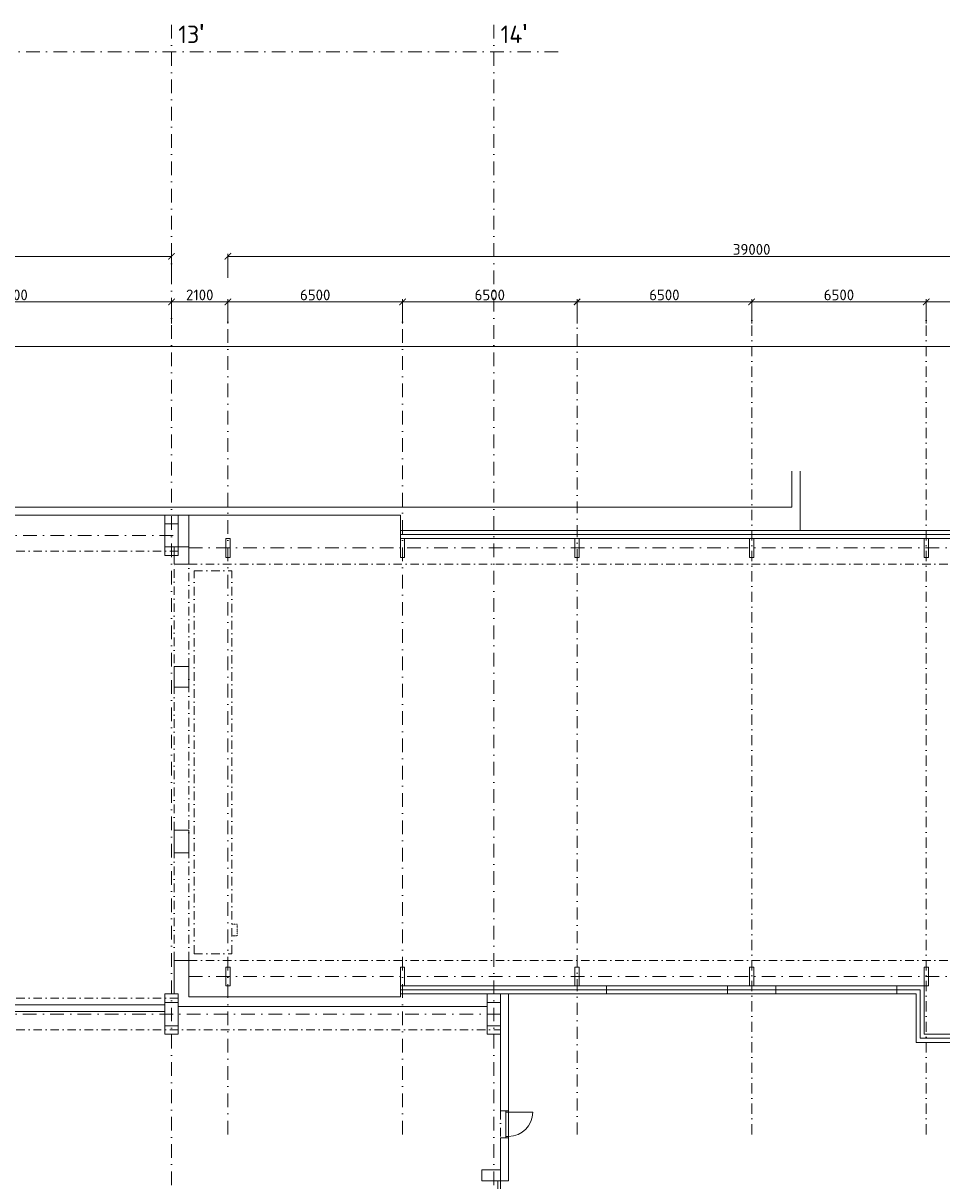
# Model space of a CAD drawing. Header units: millimetres. Extents: x -796345 to 3713765, y -2985421 to 2187451.
# Tile 128 of 256: x 133026 to 167231, y 57175 to 100265. Entities that reach past the tile are written whole.
import ezdxf
from ezdxf import colors
from ezdxf.entities.mleader import LeaderData, LeaderLine
from ezdxf.math import Vec2, Vec3

# ---------------------------------------------------------------- set-up
doc = ezdxf.new("R2010")
doc.units = ezdxf.units.MM
doc.header["$PDMODE"] = 1
for name, pattern in [('CENTERX2', [101.6, 63.5, -12.7, 12.7, -12.7]), ('DASHDOT', [25.4, 12.7, -6.35, 0, -6.35]), ('DELICI', [7.7, 3, -1.4, 0.25, -1.4, 0.25, -1.4])]:
    doc.linetypes.add(name, pattern=pattern)
doc.layers.get('Defpoints').update_dxf_attribs({"color": 8})
for name, color, linetype, lineweight in [('A99_N_koty-200', 5, 'Continuous', 5), ('A99_N_osy', 1, 'CENTERX2', 9), ('A99_N_txt-popis-200', 240, 'Continuous', 5), ('A99_N_txt-popis-50', 240, 'Continuous', 9), ('A99_S_kce-nad-vid', 181, 'DASHDOT', 5), ('A99_S_kce-pohl', 7, 'Continuous', 5), ('A99_S_kce-rez-sil', 7, 'Continuous', 15), ('A99_S_kce-rez-ten', 7, 'Continuous', 9), ('A99_S_osy', 1, 'CENTERX2', 5), ('A99_S_otvory', 7, 'Continuous', 5), ('A99_S_sloupy', 7, 'Continuous', 5)]:
    doc.layers.add(name, color=color, linetype=linetype, lineweight=lineweight)
doc.styles.add('A99_kota', font='isocpeur.ttf', dxfattribs={"height": 2})
doc.styles.add('A99_popis', font='isocpeur.ttf')
doc.styles.add('ad_popis 100', font='isocpeur.ttf', dxfattribs={"height": 200})
doc.dimstyles.new('A99_kota_200 new', dxfattribs={"dimscale": 200, "dimtxt": 2, "dimasz": 1.2, "dimexe": 0.5, "dimexo": 1.5, "dimgap": 0.3, "dimtad": 1, "dimdec": 0, "dimzin": 3, "dimdsep": 46, "dimtxsty": 'A99_kota', "dimblk": 'ARCHTICK', "dimcen": 2.5, "dimazin": 2, "dimtfac": 0.75, "dimtdec": 0, "dimtmove": 2, "dimatfit": 0, "dimfxl": 4, "dimfxlon": 1, "dimtolj": 1, "dimtzin": 0, "dimlwd": 5, "dimlwe": 5, "dimarcsym": 0})

# ---------------------------------------------------------------- blocks, each defined once
blk = doc.blocks.new('_ArchTick')
at = {"color": 0, "linetype": 'ByBlock', "const_width": 0.15}
blk.add_lwpolyline([(-0.5, -0.5), (0.5, 0.5)], dxfattribs=at)
blk = doc.blocks.new('*D151')
at = {"layer": 'A99_N_koty-200', "color": 0, "lineweight": 5, "transparency": 16777216}
for p, q in [((126550, 89090), (126550, 89990)), ((126550, 89890), (138550, 89890)), ((138550, 89090), (138550, 89990))]:
    blk.add_line(p, q, dxfattribs=at)
at = {"layer": 'Defpoints', "color": 0, "lineweight": 0, "transparency": 16777216}
for p in [(138550, 89890), (126550, 84024), (138550, 84024)]:
    blk.add_point(p, dxfattribs=at)
at = {"layer": 'A99_N_koty-200', "color": 0, "lineweight": 5, "transparency": 16777216, "xscale": 240, "yscale": 240, "zscale": 240, "rotation": 180}
blk.add_blockref('_ArchTick', (126550, 89890), dxfattribs=at)
at = {"layer": 'A99_N_koty-200', "color": 0, "lineweight": 5, "transparency": 16777216, "xscale": 240, "yscale": 240, "zscale": 240}
blk.add_blockref('_ArchTick', (138550, 89890), dxfattribs=at)
at = {"layer": 'A99_N_koty-200', "color": 0, "transparency": 16777216, "insert": (132550, 90150), "char_height": 400, "attachment_point": 5, "style": 'A99_kota'}
blk.add_mtext('\\A1;12000', dxfattribs=at)
blk = doc.blocks.new('*D152')
at = {"layer": 'A99_N_koty-200', "color": 0, "lineweight": 5, "transparency": 16777216}
for p, q in [((138550, 89090), (138550, 89990)), ((138550, 89890), (140650, 89890)), ((140650, 89090), (140650, 89990))]:
    blk.add_line(p, q, dxfattribs=at)
at = {"layer": 'Defpoints', "color": 0, "lineweight": 0, "transparency": 16777216}
for p in [(140650, 89890), (138550, 84024), (140650, 84024)]:
    blk.add_point(p, dxfattribs=at)
at = {"layer": 'A99_N_koty-200', "color": 0, "lineweight": 5, "transparency": 16777216, "xscale": 240, "yscale": 240, "zscale": 240, "rotation": 180}
blk.add_blockref('_ArchTick', (138550, 89890), dxfattribs=at)
at = {"layer": 'A99_N_koty-200', "color": 0, "lineweight": 5, "transparency": 16777216, "xscale": 240, "yscale": 240, "zscale": 240}
blk.add_blockref('_ArchTick', (140650, 89890), dxfattribs=at)
at = {"layer": 'A99_N_koty-200', "color": 0, "transparency": 16777216, "insert": (139600, 90150), "char_height": 400, "attachment_point": 5, "style": 'A99_kota'}
blk.add_mtext('\\A1;2100', dxfattribs=at)
blk = doc.blocks.new('*D153')
at = {"layer": 'A99_N_koty-200', "color": 0, "lineweight": 5, "transparency": 16777216}
for p, q in [((140650, 89090), (140650, 89990)), ((140650, 89890), (147150, 89890)), ((147150, 89090), (147150, 89990))]:
    blk.add_line(p, q, dxfattribs=at)
at = {"layer": 'Defpoints', "color": 0, "lineweight": 0, "transparency": 16777216}
for p in [(147150, 89890), (140650, 84024), (147150, 84024)]:
    blk.add_point(p, dxfattribs=at)
at = {"layer": 'A99_N_koty-200', "color": 0, "lineweight": 5, "transparency": 16777216, "xscale": 240, "yscale": 240, "zscale": 240, "rotation": 180}
blk.add_blockref('_ArchTick', (140650, 89890), dxfattribs=at)
at = {"layer": 'A99_N_koty-200', "color": 0, "lineweight": 5, "transparency": 16777216, "xscale": 240, "yscale": 240, "zscale": 240}
blk.add_blockref('_ArchTick', (147150, 89890), dxfattribs=at)
at = {"layer": 'A99_N_koty-200', "color": 0, "transparency": 16777216, "insert": (143900, 90150), "char_height": 400, "attachment_point": 5, "style": 'A99_kota'}
blk.add_mtext('\\A1;6500', dxfattribs=at)
blk = doc.blocks.new('*D154')
at = {"layer": 'A99_N_koty-200', "color": 0, "lineweight": 5, "transparency": 16777216}
for p, q in [((147150, 89090), (147150, 89990)), ((147150, 89890), (153650, 89890)), ((153650, 89090), (153650, 89990))]:
    blk.add_line(p, q, dxfattribs=at)
at = {"layer": 'Defpoints', "color": 0, "lineweight": 0, "transparency": 16777216}
for p in [(153650, 89890), (147150, 84024), (153650, 84024)]:
    blk.add_point(p, dxfattribs=at)
at = {"layer": 'A99_N_koty-200', "color": 0, "lineweight": 5, "transparency": 16777216, "xscale": 240, "yscale": 240, "zscale": 240, "rotation": 180}
blk.add_blockref('_ArchTick', (147150, 89890), dxfattribs=at)
at = {"layer": 'A99_N_koty-200', "color": 0, "lineweight": 5, "transparency": 16777216, "xscale": 240, "yscale": 240, "zscale": 240}
blk.add_blockref('_ArchTick', (153650, 89890), dxfattribs=at)
at = {"layer": 'A99_N_koty-200', "color": 0, "transparency": 16777216, "insert": (150400, 90150), "char_height": 400, "attachment_point": 5, "style": 'A99_kota'}
blk.add_mtext('\\A1;6500', dxfattribs=at)
blk = doc.blocks.new('*D155')
at = {"layer": 'A99_N_koty-200', "color": 0, "lineweight": 5, "transparency": 16777216}
for p, q in [((153650, 89090), (153650, 89990)), ((153650, 89890), (160150, 89890)), ((160150, 89090), (160150, 89990))]:
    blk.add_line(p, q, dxfattribs=at)
at = {"layer": 'Defpoints', "color": 0, "lineweight": 0, "transparency": 16777216}
for p in [(160150, 89890), (153650, 84024), (160150, 84024)]:
    blk.add_point(p, dxfattribs=at)
at = {"layer": 'A99_N_koty-200', "color": 0, "lineweight": 5, "transparency": 16777216, "xscale": 240, "yscale": 240, "zscale": 240, "rotation": 180}
blk.add_blockref('_ArchTick', (153650, 89890), dxfattribs=at)
at = {"layer": 'A99_N_koty-200', "color": 0, "lineweight": 5, "transparency": 16777216, "xscale": 240, "yscale": 240, "zscale": 240}
blk.add_blockref('_ArchTick', (160150, 89890), dxfattribs=at)
at = {"layer": 'A99_N_koty-200', "color": 0, "transparency": 16777216, "insert": (156900, 90150), "char_height": 400, "attachment_point": 5, "style": 'A99_kota'}
blk.add_mtext('\\A1;6500', dxfattribs=at)
blk = doc.blocks.new('*D156')
at = {"layer": 'A99_N_koty-200', "color": 0, "lineweight": 5, "transparency": 16777216}
for p, q in [((160150, 89090), (160150, 89990)), ((160150, 89890), (166650, 89890)), ((166650, 89090), (166650, 89990))]:
    blk.add_line(p, q, dxfattribs=at)
at = {"layer": 'Defpoints', "color": 0, "lineweight": 0, "transparency": 16777216}
for p in [(166650, 89890), (160150, 84024), (166650, 84024)]:
    blk.add_point(p, dxfattribs=at)
at = {"layer": 'A99_N_koty-200', "color": 0, "lineweight": 5, "transparency": 16777216, "xscale": 240, "yscale": 240, "zscale": 240, "rotation": 180}
blk.add_blockref('_ArchTick', (160150, 89890), dxfattribs=at)
at = {"layer": 'A99_N_koty-200', "color": 0, "lineweight": 5, "transparency": 16777216, "xscale": 240, "yscale": 240, "zscale": 240}
blk.add_blockref('_ArchTick', (166650, 89890), dxfattribs=at)
at = {"layer": 'A99_N_koty-200', "color": 0, "transparency": 16777216, "insert": (163400, 90150), "char_height": 400, "attachment_point": 5, "style": 'A99_kota'}
blk.add_mtext('\\A1;6500', dxfattribs=at)
blk = doc.blocks.new('*D157')
at = {"layer": 'A99_N_koty-200', "color": 0, "lineweight": 5, "transparency": 16777216}
for p, q in [((166650, 89090), (166650, 89990)), ((166650, 89890), (173150, 89890)), ((173150, 89090), (173150, 89990))]:
    blk.add_line(p, q, dxfattribs=at)
at = {"layer": 'Defpoints', "color": 0, "lineweight": 0, "transparency": 16777216}
for p in [(173150, 89890), (166650, 84024), (173150, 84024)]:
    blk.add_point(p, dxfattribs=at)
at = {"layer": 'A99_N_koty-200', "color": 0, "lineweight": 5, "transparency": 16777216, "xscale": 240, "yscale": 240, "zscale": 240, "rotation": 180}
blk.add_blockref('_ArchTick', (166650, 89890), dxfattribs=at)
at = {"layer": 'A99_N_koty-200', "color": 0, "lineweight": 5, "transparency": 16777216, "xscale": 240, "yscale": 240, "zscale": 240}
blk.add_blockref('_ArchTick', (173150, 89890), dxfattribs=at)
at = {"layer": 'A99_N_koty-200', "color": 0, "transparency": 16777216, "insert": (169900, 90150), "char_height": 400, "attachment_point": 5, "style": 'A99_kota'}
blk.add_mtext('\\A1;6500', dxfattribs=at)
blk = doc.blocks.new('*D159')
at = {"layer": 'A99_N_koty-200', "color": 0, "lineweight": 5, "transparency": 16777216}
for p, q in [((6000, 90785), (6000, 91685)), ((6000, 91585), (138550, 91585)), ((138550, 90785), (138550, 91685))]:
    blk.add_line(p, q, dxfattribs=at)
at = {"layer": 'Defpoints', "color": 0, "lineweight": 0, "transparency": 16777216}
for p in [(138550, 91585), (6000, 84024), (138550, 84024)]:
    blk.add_point(p, dxfattribs=at)
at = {"layer": 'A99_N_koty-200', "color": 0, "lineweight": 5, "transparency": 16777216, "xscale": 240, "yscale": 240, "zscale": 240, "rotation": 180}
blk.add_blockref('_ArchTick', (6000, 91585), dxfattribs=at)
at = {"layer": 'A99_N_koty-200', "color": 0, "lineweight": 5, "transparency": 16777216, "xscale": 240, "yscale": 240, "zscale": 240}
blk.add_blockref('_ArchTick', (138550, 91585), dxfattribs=at)
at = {"layer": 'A99_N_koty-200', "color": 0, "transparency": 16777216, "insert": (72275, 91845), "char_height": 400, "attachment_point": 5, "style": 'A99_kota'}
blk.add_mtext('\\A1;132550', dxfattribs=at)
blk = doc.blocks.new('*D160')
at = {"layer": 'A99_N_koty-200', "color": 0, "lineweight": 5, "transparency": 16777216}
for p, q in [((140650, 90785), (140650, 91685)), ((140650, 91585), (179650, 91585)), ((179650, 90785), (179650, 91685))]:
    blk.add_line(p, q, dxfattribs=at)
at = {"layer": 'Defpoints', "color": 0, "lineweight": 0, "transparency": 16777216}
for p in [(179650, 91585), (140650, 84024), (179650, 84024)]:
    blk.add_point(p, dxfattribs=at)
at = {"layer": 'A99_N_koty-200', "color": 0, "lineweight": 5, "transparency": 16777216, "xscale": 240, "yscale": 240, "zscale": 240, "rotation": 180}
blk.add_blockref('_ArchTick', (140650, 91585), dxfattribs=at)
at = {"layer": 'A99_N_koty-200', "color": 0, "lineweight": 5, "transparency": 16777216, "xscale": 240, "yscale": 240, "zscale": 240}
blk.add_blockref('_ArchTick', (179650, 91585), dxfattribs=at)
at = {"layer": 'A99_N_koty-200', "color": 0, "transparency": 16777216, "insert": (160150, 91845), "char_height": 400, "attachment_point": 5, "style": 'A99_kota'}
blk.add_mtext('\\A1;39000', dxfattribs=at)
blk = doc.blocks.new('*D162')
at = {"layer": 'A99_N_koty-200', "color": 0, "lineweight": 5, "transparency": 16777216}
for p, q in [((5450, 87432), (5450, 88332)), ((5450, 88232), (180030, 88232)), ((180030, 87432), (180030, 88332))]:
    blk.add_line(p, q, dxfattribs=at)
at = {"layer": 'Defpoints', "color": 0, "lineweight": 0, "transparency": 16777216}
for p in [(180030, 88232), (5450, 82250), (180030, 81380)]:
    blk.add_point(p, dxfattribs=at)
at = {"layer": 'A99_N_koty-200', "color": 0, "lineweight": 5, "transparency": 16777216, "xscale": 240, "yscale": 240, "zscale": 240, "rotation": 180}
blk.add_blockref('_ArchTick', (5450, 88232), dxfattribs=at)
at = {"layer": 'A99_N_koty-200', "color": 0, "lineweight": 5, "transparency": 16777216, "xscale": 240, "yscale": 240, "zscale": 240}
blk.add_blockref('_ArchTick', (180030, 88232), dxfattribs=at)
at = {"layer": 'A99_N_koty-200', "color": 0, "transparency": 16777216, "insert": (92740, 88492), "char_height": 400, "attachment_point": 5, "style": 'A99_kota'}
blk.add_mtext('\\A1;174580', dxfattribs=at)

msp = doc.modelspace()

# ---------------------------------------------------------------- linework, layer by layer
at = {"layer": 'A99_N_osy', "linetype": 'DASHDOT', "ltscale": 40}
for p, q in [((138550, 100200), (138550, -5085)), ((140650, 58905.5), (140650, 89569.6)), ((147150, 58905.5), (147150, 89569.6)), ((3980, 81200), (138800, 81200)), ((139190, 80730), (187349.6, 80730)), ((139190, 64780), (187349.6, 64780)), ((150800, 63380), (3980, 63380))]:
    msp.add_line(p, q, dxfattribs=at)
at = {"layer": 'A99_N_osy', "linetype": 'DASHDOT', "ltscale": 35}
msp.add_line((153650, 58905.5), (153650, 89569.6), dxfattribs=at)
at = {"layer": 'A99_N_osy', "linetype": 'DASHDOT', "ltscale": 40}
for points in [[(150550, 100200), (150550, -4850)], [(152950, 99200), (4375, 99200)]]:
    msp.add_lwpolyline(points, dxfattribs=at)
at = {"layer": 'A99_S_kce-nad-vid', "linetype": 'DASHDOT', "ltscale": 25}
for p, q in [((5750, 80610), (138800, 80610)), ((138651.3, 76444, 1797), (138651.3, 80130)), ((139190, 80130), (179880, 80130)), ((139190, 76314.9, 1797), (139190, 80130)), ((139390, 79880), (140790, 79880)), ((139390, 65630), (139390, 79880)), ((140790, 65630), (140790, 79880)), ((139190, 76314.9), (139190, 69380)), ((138651.3, 70225.3), (138651.3, 75550.8, 1797)), ((138651.3, 65380), (138651.3, 69380)), ((139190, 65380), (139190, 69380)), ((139390, 65630), (140790, 65630)), ((139190, 65380), (179880, 65380)), ((5750, 63970), (138800, 63970)), ((5750, 62790), (150800, 62790)), ((150800, 59780), (150800, 58780))]:
    msp.add_line(p, q, dxfattribs=at)
at = {"layer": 'A99_S_kce-pohl'}
for p, q in [((161950, 81380), (147070, 81380)), ((147070, 81080), (179730, 81080)), ((147070, 64430), (154750, 64430)), ((154750, 64280), (154750, 64430)), ((159250, 64430), (161050, 64430)), ((159250, 64280), (159250, 64430)), ((161050, 64430), (161050, 64280)), ((165550, 64430), (166570, 64430)), ((165550, 64280), (165550, 64430)), ((166570, 62630), (166570, 64430)), ((151100, 64130), (147070, 64130)), ((166570, 62630), (168550, 62630))]:
    msp.add_line(p, q, dxfattribs=at)
at = {"layer": 'A99_S_kce-rez-sil'}
for p, q in [((161650, 82250), (161650, 83589.1)), ((161950, 81380), (161950, 83589.1)), ((147070, 81230), (179880, 81230)), ((161950, 81380), (180030, 81380)), ((138651.3, 76314.9), (139190, 76314.9)), ((138651.3, 75550.8), (138651.3, 76314.9)), ((139190, 75550.8), (139190, 76314.9)), ((139190, 75550.8), (138651.3, 75550.8)), ((138651.3, 70225.3), (138651.3, 69380)), ((138651.3, 65380), (138651.3, 64130)), ((139190, 65380), (138651.3, 65380)), ((139190, 65380), (139190, 64030)), ((147070, 64280), (147070, 64430)), ((154750, 64280), (147070, 64280)), ((147070, 64030), (147070, 64280)), ((154750, 64130), (154750, 64280)), ((159250, 64130), (159250, 64280)), ((161050, 64280), (159250, 64280)), ((161050, 64130), (161050, 64280)), ((165550, 64280), (166420, 64280)), ((165550, 64130), (165550, 64280)), ((166420, 62480), (166420, 64280)), ((139190, 64030), (147070, 64030)), ((151100, 64130), (154750, 64130)), ((151100, 64130), (151100, 59780)), ((159250, 64130), (161050, 64130)), ((165550, 64130), (166270, 64130)), ((166270, 62330), (166270, 64130)), ((138300, 63730), (126800, 63730)), ((138300, 63480), (126800, 63480)), ((150300, 63660), (138800, 63660)), ((150800, 62630), (150800, 59780)), ((166270, 62330), (168550, 62330)), ((166420, 62480), (168550, 62480)), ((150800, 59780), (151100, 59780)), ((150800, 58780), (150800, 57180)), ((150800, 58780), (151100, 58780)), ((151100, 58780), (151100, 57180)), ((150800, 57180), (151100, 57180))]:
    msp.add_line(p, q, dxfattribs=at)
at = {"layer": 'A99_S_kce-rez-sil', "linetype": 'Continuous'}
for p, q in [((11800, 82250), (161650, 82250)), ((12200, 81950), (138300, 81950)), ((138800, 81950), (147070, 81950)), ((147070, 81080), (147070, 81950))]:
    msp.add_line(p, q, dxfattribs=at)
at = {"layer": 'A99_S_kce-rez-sil', "elevation": 898.5}
msp.add_lwpolyline([(138651.3, 70225.3), (139191.5, 70225.3), (139190, 69380), (138651.3, 69380), (138651.3, 70225.3)], close=True, dxfattribs=at)
at = {"layer": 'A99_S_kce-rez-ten'}
msp.add_line((139190, 81950), (139190, 80130), dxfattribs=at)
at = {"layer": 'A99_S_kce-rez-ten', "color": 0}
msp.add_line((138651.3, 80770), (138651.3, 80130), dxfattribs=at)
at = {"layer": 'A99_S_kce-rez-ten', "linetype": 'DELICI', "ltscale": 10}
for p, q in [((140993.3, 66730), (140790, 66730)), ((140993.3, 66295), (140993.3, 66730)), ((140790, 66295), (140993.3, 66295))]:
    msp.add_line(p, q, dxfattribs=at)
at = {"layer": 'A99_S_kce-rez-ten', "elevation": 898.5}
msp.add_lwpolyline([(138651.3, 80770), (139191.5, 80770), (139190, 80130), (138651.3, 80130), (138651.3, 80770)], close=True, dxfattribs=at)
at = {"layer": 'A99_S_osy', "linetype": 'DASHDOT', "lineweight": 5, "ltscale": 30}
for p, q in [((160150, 58905.5), (160150, 89569.6)), ((166650, 58905.5), (166650, 89569.6))]:
    msp.add_line(p, q, dxfattribs=at)
at = {"layer": 'A99_S_otvory'}
for p, q in [((154750, 64430), (159250, 64430)), ((154750, 64280), (159250, 64280)), ((161050, 64430), (165550, 64430)), ((161050, 64280), (165550, 64280)), ((154750, 64130), (159250, 64130)), ((161050, 64130), (165550, 64130)), ((151000, 58780), (151000, 59780)), ((151100, 59730), (151000, 59730)), ((151100, 58780), (151100, 59780)), ((151100, 59730), (152000, 59730)), ((151100, 58830), (151000, 58830))]:
    msp.add_line(p, q, dxfattribs=at)
msp.add_lwpolyline([(150800, 51580), (150700, 51580), (150700, 57180), (150800, 57180)], close=True, dxfattribs=at)
msp.add_arc((151100, 59730), 900, 270, 0, dxfattribs=at)
at = {"layer": 'A99_S_sloupy', "linetype": 'Continuous', "ltscale": 2}
for points in [[(138800, 80450), (138300, 80450), (138300, 81950), (138800, 81950)], [(138800, 80450), (138300, 80450), (138300, 81950), (138800, 81950)], [(138800, 62630), (138300, 62630), (138300, 64130), (138800, 64130)], [(138800, 62630), (138300, 62630), (138300, 64130), (138800, 64130)], [(150800, 62630), (150300, 62630), (150300, 64130), (150800, 64130)], [(150800, 62630), (150300, 62630), (150300, 64130), (150800, 64130)]]:
    msp.add_lwpolyline(points, close=True, dxfattribs=at)
at = {"layer": 'A99_S_sloupy', "linetype": 'Continuous', "lineweight": 20, "ltscale": 2}
for points in [[(138300, 81950), (138800, 81950), (138800, 81630), (138300, 81630)], [(140730, 80380), (140570, 80380), (140570, 81080), (140730, 81080)], [(147230, 80380), (147070, 80380), (147070, 81080), (147230, 81080)], [(153730, 80380), (153570, 80380), (153570, 81080), (153730, 81080)], [(138300, 80770), (138800, 80770), (138800, 80450), (138300, 80450)], [(138300, 64130), (138800, 64130), (138800, 63810), (138300, 63810)], [(150300, 64130), (150800, 64130), (150800, 63810), (150300, 63810)], [(138300, 62950), (138800, 62950), (138800, 62630), (138300, 62630)], [(150300, 62950), (150800, 62950), (150800, 62630), (150300, 62630)]]:
    msp.add_lwpolyline(points, close=True, dxfattribs=at)
at = {"layer": 'A99_S_sloupy', "ltscale": 2}
for points in [[(160230, 80380), (160070, 80380), (160070, 81080), (160230, 81080)], [(166730, 80380), (166570, 80380), (166570, 81080), (166730, 81080)], [(140730, 64430), (140570, 64430), (140570, 65130), (140730, 65130)], [(147230, 64430), (147070, 64430), (147070, 65130), (147230, 65130)], [(153730, 64430), (153570, 64430), (153570, 65130), (153730, 65130)], [(160230, 64430), (160070, 64430), (160070, 65130), (160230, 65130)], [(166730, 64430), (166570, 64430), (166570, 65130), (166730, 65130)], [(150800, 57180), (150100, 57180), (150100, 57580), (150800, 57580)]]:
    msp.add_lwpolyline(points, close=True, dxfattribs=at)

# ---------------------------------------------------------------- texts
at = {"layer": 'A99_N_txt-popis-200', "lineweight": 0, "char_height": 650, "attachment_point": 1, "style": 'ad_popis 100'}
for s, insert in [("13{\\fArial|b0|i0|c238|p34;\\H1.08333x;'}", (138800, 100228.5)), ("14{\\fArial|b0|i0|c238|p34;\\H1.08333x;'}", (150800, 100228.5))]:
    msp.add_mtext_dynamic_manual_height_columns(s, width=832.5, gutter_width=1000, heights=[0], dxfattribs=dict(at, insert=insert))

# ---------------------------------------------------------------- dimensions: what is measured, and where the dimension line sits
at = {"layer": 'A99_N_koty-200'}
for base, p1, p2, picture, middle in [((138550, 91585.3), (6000, 84023.6), (138550, 84023.6), '*D159', (72275, 91845.3)), ((179650, 91585.3), (140650, 84023.6), (179650, 84023.6), '*D160', (160150, 91845.3)), ((138550, 89889.6), (126550, 84023.6), (138550, 84023.6), '*D151', (132550, 90149.6)), ((140650, 89889.6), (138550, 84023.6), (140650, 84023.6), '*D152', (139600, 90149.6)), ((147150, 89889.6), (140650, 84023.6), (147150, 84023.6), '*D153', (143900, 90149.6)), ((153650, 89889.6), (147150, 84023.6), (153650, 84023.6), '*D154', (150400, 90149.6)), ((160150, 89889.6), (153650, 84023.6), (160150, 84023.6), '*D155', (156900, 90149.6)), ((166650, 89889.6), (160150, 84023.6), (166650, 84023.6), '*D156', (163400, 90149.6)), ((173150, 89889.6), (166650, 84023.6), (173150, 84023.6), '*D157', (169900, 90149.6)), ((180030, 88232.3), (5450, 82250), (180030, 81380), '*D162', (92740, 88492.3))]:
    dim = msp.add_linear_dim(base=base, p1=p1, p2=p2, dimstyle='A99_kota_200 new', override={"dimscale": 0, "dimtix": 1, "dimtofl": 1, "dimtmove": 1, "dimatfit": 1}, dxfattribs=at)
    dim.commit()
    dim.dimension.update_dxf_attribs({"geometry": picture, "text_midpoint": middle})

# ---------------------------------------------------------------- leaders
at = {"layer": 'A99_N_txt-popis-50', "lineweight": 9}
ml = msp.add_multileader_mtext('Standard', dxfattribs=at)
ml.set_content('\\A1;{\\C256;výměna stávajících sekční vrat za nová}', color=1, style='A99_popis')
ml.set_leader_properties(color=256, linetype='ByLayer', lineweight=-1)
ml.build(insert=Vec2(0, 0))
ml.multileader.update_dxf_attribs({"dogleg_length": 200, "arrow_head_size": 300, "scale": 200})
ctx = ml.context
ctx.base_point, ctx.scale, ctx.char_height, ctx.arrow_head_size, ctx.landing_gap_size, ctx.plane_origin = Vec3(9095, 72885), 200, 400, 300, 1000, Vec3(8542.5, 64790)
notes = []
notes.append((ctx, [(0, (1, 1, 0), (8295, 72885), (1, 0), 800, [(0, [(5830, 72885)], 0, [])])]))
ctx.mtext.insert, ctx.mtext.width, ctx.mtext.flow_direction = Vec3(10095, 73145), 9865.703, 5
ml = msp.add_multileader_mtext('Standard', dxfattribs=at)
ml.set_content('\\A1;{\\C256;osazení nových dveří\\P(požární únik)}', color=1, style='A99_popis')
ml.set_leader_properties(color=256, linetype='ByLayer', lineweight=-1)
ml.build(insert=Vec2(0, 0))
ml.multileader.update_dxf_attribs({"dogleg_length": 6.4, "arrow_head_size": 200, "scale": 200})
ctx = ml.context
ctx.base_point, ctx.scale, ctx.char_height, ctx.arrow_head_size, ctx.landing_gap_size, ctx.plane_origin = Vec3(9575, 69050), 200, 400, 200, 400, Vec3(8542.5, 60475.8)
notes.append((ctx, [(0, (1, 1, 0), (8295, 69050), (1, 0), 1280, [(0, [(5750, 67035)], 0, [])])]))
ctx.mtext.insert, ctx.mtext.width, ctx.mtext.flow_direction = Vec3(9975, 69310), 5317.307, 5
for ctx, leaders in notes:
    for number, flags, end, landing, length, lines in leaders:
        leader = LeaderData()
        leader.index, (leader.has_last_leader_line, leader.has_dogleg_vector, leader.attachment_direction) = number, flags
        leader.last_leader_point, leader.dogleg_vector, leader.dogleg_length = Vec3(end), Vec3(landing), length
        for number, points, colour, breaks in lines:
            line = LeaderLine()
            line.index, line.vertices, line.color, line.breaks = number, Vec3.list(points), colors.encode_raw_color(colour), breaks
            leader.lines.append(line)
        ctx.leaders.append(leader)

doc.saveas('drawing.dxf')
